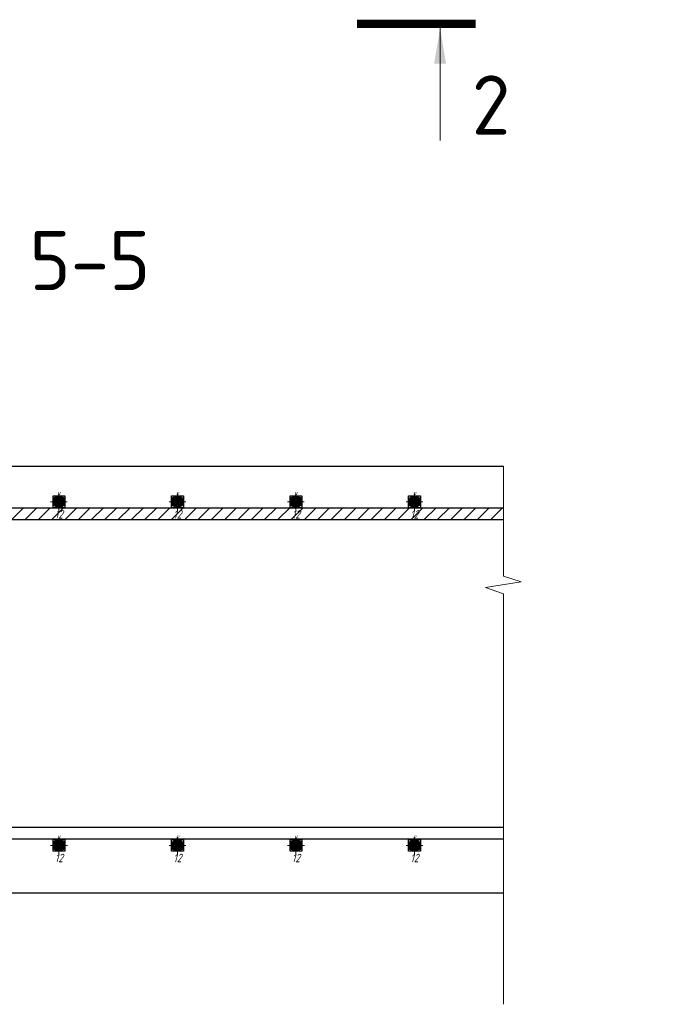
# Model space of a CAD drawing. Header units: millimetres. Extents: x -42044588 to 856694, y -806701 to 941911.
# Tile 188 of 256: x -78079 to -72723, y -311712 to -303403. Entities that reach past the tile are written whole.
import ezdxf
from ezdxf.enums import TextEntityAlignment as Align

# ---------------------------------------------------------------- set-up
doc = ezdxf.new("R2010")
doc.units = ezdxf.units.MM
for name, color, linetype, lineweight in [('0.25___', 30, 'Continuous', 25), ('03 Выноски 0.13', 72, 'Continuous', 13), ('06 Текст 0.3', 131, 'Continuous', 25), ('907Сл Осевые', 1, 'Continuous', 0), ('RAZMER', 100, 'Continuous', 15), ('РАЗМЕРЫ', 1, 'Continuous', 9), ('Узлы', 7, 'Continuous', 0)]:
    doc.layers.add(name, color=color, linetype=linetype, lineweight=lineweight)
doc.layers.add('801Арм Тонкие линии', color=72, linetype='Continuous')
doc.layers.add('911Сл Штриховка', color=50, linetype='Continuous')
doc.layers.add('900Сл Non-Print', color=6, linetype='Continuous', plot=False)
doc.styles.add('GOST-2.304_Type-B', font='GOST_Common.ttf')
doc.styles.add('Maestro', font='gost.shx', dxfattribs={"width": 0.8, "oblique": 15})

# ---------------------------------------------------------------- blocks, each defined once
blk = doc.blocks.new('*U372')
at = {"layer": '911Сл Штриховка'}
h = blk.add_hatch(color=256, dxfattribs=at)
edge = h.paths.add_edge_path()
edge.add_arc((0, 0), 5, 0, 360)
at = {"layer": '801Арм Тонкие линии', "color": 0}
blk.add_circle((0, 0), 5, dxfattribs=at)
at = {"layer": '900Сл Non-Print'}
blk.add_lwpolyline([(-5, 5), (5, 5), (5, -5), (-5, -5)], close=True, dxfattribs=at)
at = {"layer": '907Сл Осевые'}
for points in [[(-7.07, 0), (7.07, 0)], [(0, 7.07), (0, -7.07)]]:
    blk.add_lwpolyline(points, dxfattribs=at)
at = {"layer": '900Сл Non-Print', "style": 'Maestro', "oblique": 15}
blk.add_attdef('ДИАМЕТР', text='', height=2.5, dxfattribs=at).set_placement((0, 5), align=Align.BOTTOM_CENTER)
blk.add_attdef('Примечание', text='', height=7.14, dxfattribs=at).set_placement((0, -7.07), align=Align.TOP_CENTER)
blk = doc.blocks.new('*U373')
at = {"layer": '911Сл Штриховка'}
h = blk.add_hatch(color=256, dxfattribs=at)
edge = h.paths.add_edge_path()
edge.add_arc((0, 0), 5, 0, 360)
at = {"layer": '801Арм Тонкие линии', "color": 0}
blk.add_circle((0, 0), 5, dxfattribs=at)
at = {"layer": '900Сл Non-Print'}
blk.add_lwpolyline([(-5, 5), (5, 5), (5, -5), (-5, -5)], close=True, dxfattribs=at)
at = {"layer": '907Сл Осевые'}
for points in [[(-7.07, 0), (7.07, 0)], [(0, 7.07), (0, -7.07)]]:
    blk.add_lwpolyline(points, dxfattribs=at)
at = {"layer": '900Сл Non-Print', "style": 'Maestro', "oblique": 15}
blk.add_attdef('ДИАМЕТР', text='', height=2.5, dxfattribs=at).set_placement((0, 5), align=Align.BOTTOM_CENTER)
blk.add_attdef('Примечание', text='', height=7.14, dxfattribs=at).set_placement((0, -7.07), align=Align.TOP_CENTER)
blk = doc.blocks.new('*U374')
at = {"layer": '911Сл Штриховка'}
h = blk.add_hatch(color=256, dxfattribs=at)
edge = h.paths.add_edge_path()
edge.add_arc((0, 0), 5, 0, 360)
at = {"layer": '801Арм Тонкие линии', "color": 0}
blk.add_circle((0, 0), 5, dxfattribs=at)
at = {"layer": '900Сл Non-Print'}
blk.add_lwpolyline([(-5, 5), (5, 5), (5, -5), (-5, -5)], close=True, dxfattribs=at)
at = {"layer": '907Сл Осевые'}
for points in [[(-7.07, 0), (7.07, 0)], [(0, 7.07), (0, -7.07)]]:
    blk.add_lwpolyline(points, dxfattribs=at)
at = {"layer": '900Сл Non-Print', "style": 'Maestro', "oblique": 15}
blk.add_attdef('ДИАМЕТР', text='', height=2.5, dxfattribs=at).set_placement((0, 5), align=Align.BOTTOM_CENTER)
blk.add_attdef('Примечание', text='', height=7.14, dxfattribs=at).set_placement((0, -7.07), align=Align.TOP_CENTER)
blk = doc.blocks.new('*U375')
at = {"layer": '911Сл Штриховка'}
h = blk.add_hatch(color=256, dxfattribs=at)
edge = h.paths.add_edge_path()
edge.add_arc((0, 0), 5, 0, 360)
at = {"layer": '801Арм Тонкие линии', "color": 0}
blk.add_circle((0, 0), 5, dxfattribs=at)
at = {"layer": '900Сл Non-Print'}
blk.add_lwpolyline([(-5, 5), (5, 5), (5, -5), (-5, -5)], close=True, dxfattribs=at)
at = {"layer": '907Сл Осевые'}
for points in [[(-7.07, 0), (7.07, 0)], [(0, 7.07), (0, -7.07)]]:
    blk.add_lwpolyline(points, dxfattribs=at)
at = {"layer": '900Сл Non-Print', "style": 'Maestro', "oblique": 15}
blk.add_attdef('ДИАМЕТР', text='', height=2.5, dxfattribs=at).set_placement((0, 5), align=Align.BOTTOM_CENTER)
blk.add_attdef('Примечание', text='', height=7.14, dxfattribs=at).set_placement((0, -7.07), align=Align.TOP_CENTER)
blk = doc.blocks.new('*U380')
at = {"layer": '911Сл Штриховка'}
h = blk.add_hatch(color=256, dxfattribs=at)
edge = h.paths.add_edge_path()
edge.add_arc((0, 0), 5, 0, 360)
at = {"layer": '801Арм Тонкие линии', "color": 0}
blk.add_circle((0, 0), 5, dxfattribs=at)
at = {"layer": '900Сл Non-Print'}
blk.add_lwpolyline([(-5, 5), (5, 5), (5, -5), (-5, -5)], close=True, dxfattribs=at)
at = {"layer": '907Сл Осевые'}
for points in [[(-7.07, 0), (7.07, 0)], [(0, 7.07), (0, -7.07)]]:
    blk.add_lwpolyline(points, dxfattribs=at)
at = {"layer": '900Сл Non-Print', "style": 'Maestro', "oblique": 15}
blk.add_attdef('ДИАМЕТР', text='', height=2.5, dxfattribs=at).set_placement((0, 5), align=Align.BOTTOM_CENTER)
blk.add_attdef('Примечание', text='', height=7.14, dxfattribs=at).set_placement((0, -7.07), align=Align.TOP_CENTER)
blk = doc.blocks.new('*U381')
at = {"layer": '911Сл Штриховка'}
h = blk.add_hatch(color=256, dxfattribs=at)
edge = h.paths.add_edge_path()
edge.add_arc((0, 0), 5, 0, 360)
at = {"layer": '801Арм Тонкие линии', "color": 0}
blk.add_circle((0, 0), 5, dxfattribs=at)
at = {"layer": '900Сл Non-Print'}
blk.add_lwpolyline([(-5, 5), (5, 5), (5, -5), (-5, -5)], close=True, dxfattribs=at)
at = {"layer": '907Сл Осевые'}
for points in [[(-7.07, 0), (7.07, 0)], [(0, 7.07), (0, -7.07)]]:
    blk.add_lwpolyline(points, dxfattribs=at)
at = {"layer": '900Сл Non-Print', "style": 'Maestro', "oblique": 15}
blk.add_attdef('ДИАМЕТР', text='', height=2.5, dxfattribs=at).set_placement((0, 5), align=Align.BOTTOM_CENTER)
blk.add_attdef('Примечание', text='', height=7.14, dxfattribs=at).set_placement((0, -7.07), align=Align.TOP_CENTER)
blk = doc.blocks.new('*U382')
at = {"layer": '911Сл Штриховка'}
h = blk.add_hatch(color=256, dxfattribs=at)
edge = h.paths.add_edge_path()
edge.add_arc((0, 0), 5, 0, 360)
at = {"layer": '801Арм Тонкие линии', "color": 0}
blk.add_circle((0, 0), 5, dxfattribs=at)
at = {"layer": '900Сл Non-Print'}
blk.add_lwpolyline([(-5, 5), (5, 5), (5, -5), (-5, -5)], close=True, dxfattribs=at)
at = {"layer": '907Сл Осевые'}
for points in [[(-7.07, 0), (7.07, 0)], [(0, 7.07), (0, -7.07)]]:
    blk.add_lwpolyline(points, dxfattribs=at)
at = {"layer": '900Сл Non-Print', "style": 'Maestro', "oblique": 15}
blk.add_attdef('ДИАМЕТР', text='', height=2.5, dxfattribs=at).set_placement((0, 5), align=Align.BOTTOM_CENTER)
blk.add_attdef('Примечание', text='', height=7.14, dxfattribs=at).set_placement((0, -7.07), align=Align.TOP_CENTER)
blk = doc.blocks.new('*U383')
at = {"layer": '911Сл Штриховка'}
h = blk.add_hatch(color=256, dxfattribs=at)
edge = h.paths.add_edge_path()
edge.add_arc((0, 0), 5, 0, 360)
at = {"layer": '801Арм Тонкие линии', "color": 0}
blk.add_circle((0, 0), 5, dxfattribs=at)
at = {"layer": '900Сл Non-Print'}
blk.add_lwpolyline([(-5, 5), (5, 5), (5, -5), (-5, -5)], close=True, dxfattribs=at)
at = {"layer": '907Сл Осевые'}
for points in [[(-7.07, 0), (7.07, 0)], [(0, 7.07), (0, -7.07)]]:
    blk.add_lwpolyline(points, dxfattribs=at)
at = {"layer": '900Сл Non-Print', "style": 'Maestro', "oblique": 15}
blk.add_attdef('ДИАМЕТР', text='', height=2.5, dxfattribs=at).set_placement((0, 5), align=Align.BOTTOM_CENTER)
blk.add_attdef('Примечание', text='', height=7.14, dxfattribs=at).set_placement((0, -7.07), align=Align.TOP_CENTER)

msp = doc.modelspace()

# ---------------------------------------------------------------- hatches: boundary and pattern name
at = {"layer": 'РАЗМЕРЫ'}
h = msp.add_hatch(dxfattribs=at)
h.set_pattern_fill('ANSI31', color=256, scale=25)
h.set_pattern_definition([(45, (-3073372.14, -391112.466), (-56.1266008, 56.1266008), [])])
h.paths.add_polyline_path([(-81047.376, -307521.234), (-81047.376, -307621.859), (-73997.374, -307620.001), (-73997.374, -307521.234)])

# ---------------------------------------------------------------- linework, layer by layer
at = {"layer": '0.25___', "linetype": 'Continuous', "lineweight": 25}
for points in [[(-81247.376, -307171.234), (-73997.374, -307171.234)], [(-81247.376, -310771.234), (-73997.374, -310771.234)]]:
    msp.add_lwpolyline(points, dxfattribs=at)
at = {"layer": '06 Текст 0.3', "ltscale": 100}
for points in [[(-81047.376, -307521.234), (-73997.374, -307521.234)], [(-81047.376, -307621.911), (-73997.374, -307620.001)]]:
    msp.add_lwpolyline(points, dxfattribs=at)
at = {"layer": 'RAZMER', "lineweight": 30}
for points in [[(-80865.752, -310216.515), (-73997.374, -310216.515)], [(-80865.752, -310315.434), (-73997.374, -310315.434)]]:
    msp.add_lwpolyline(points, dxfattribs=at)
at = {"layer": 'РАЗМЕРЫ'}
msp.add_lwpolyline([(-73997.374, -311712.424), (-73997.374, -308248.682), (-74147.374, -308196.234), (-73847.374, -308146.234), (-73997.374, -308099.119), (-73997.374, -307171.234)], dxfattribs=at)
at = {"layer": 'Узлы', "color": 1, "linetype": 'Continuous', "lineweight": 0}
msp.add_line((-74531.053, -303473.036, 3100), (-74531.053, -304423.036, 3100), dxfattribs=at)
at = {"layer": 'Узлы', "color": 1, "linetype": 'Continuous', "lineweight": 0, "const_width": 70, "elevation": 3100}
msp.add_lwpolyline([(-74231.053, -303438.036), (-75231.053, -303438.036)], dxfattribs=at)
at = {"layer": 'Узлы', "color": 1, "linetype": 'Continuous', "lineweight": 0}
msp.add_solid([(-74531.053, -303473.036, 3100), (-74581.331, -303773.486, 3100), (-74480.775, -303773.486, 3100)], dxfattribs=at)

# ---------------------------------------------------------------- block references
at = {"layer": '03 Выноски 0.13', "ltscale": 100}
ref = msp.add_blockref('*U382', (-77747.376, -307471.234), dxfattribs=dict(at, xscale=10, yscale=10, zscale=10))
ref.add_attrib('ДИАМЕТР', '12', dxfattribs={"layer": '900Сл Non-Print', "height": 25, "style": 'Maestro', "oblique": 15}).set_placement((-77747.375, -307421.234), align=Align.BOTTOM_CENTER)
ref.add_attrib('Примечание', '12', dxfattribs={"layer": '900Сл Non-Print', "height": 71.4286, "style": 'Maestro', "oblique": 15}).set_placement((-77747.375, -307541.943), align=Align.TOP_CENTER)
ref.add_attrib('ДИАМЕТР', '12', dxfattribs={"layer": '900Сл Non-Print', "height": 25, "style": 'Maestro', "oblique": 15}).set_placement((-77747.375, -307421.234), align=Align.BOTTOM_CENTER)
ref.add_attrib('Примечание', '12', dxfattribs={"layer": '900Сл Non-Print', "height": 71.4286, "style": 'Maestro', "oblique": 15}).set_placement((-77747.375, -307541.943), align=Align.TOP_CENTER)
ref = msp.add_blockref('*U374', (-76747.376, -307471.234), dxfattribs=dict(at, xscale=10, yscale=10, zscale=10))
ref.add_attrib('ДИАМЕТР', '12', dxfattribs={"layer": '900Сл Non-Print', "height": 25, "style": 'Maestro', "oblique": 15}).set_placement((-76747.375, -307421.234), align=Align.BOTTOM_CENTER)
ref.add_attrib('Примечание', '12', dxfattribs={"layer": '900Сл Non-Print', "height": 71.4286, "style": 'Maestro', "oblique": 15}).set_placement((-76747.375, -307541.943), align=Align.TOP_CENTER)
ref.add_attrib('ДИАМЕТР', '12', dxfattribs={"layer": '900Сл Non-Print', "height": 25, "style": 'Maestro', "oblique": 15}).set_placement((-76747.375, -307421.234), align=Align.BOTTOM_CENTER)
ref.add_attrib('Примечание', '12', dxfattribs={"layer": '900Сл Non-Print', "height": 71.4286, "style": 'Maestro', "oblique": 15}).set_placement((-76747.375, -307541.943), align=Align.TOP_CENTER)
ref = msp.add_blockref('*U380', (-75747.376, -307471.234), dxfattribs=dict(at, xscale=10, yscale=10, zscale=10))
ref.add_attrib('ДИАМЕТР', '12', dxfattribs={"layer": '900Сл Non-Print', "height": 25, "style": 'Maestro', "oblique": 15}).set_placement((-75747.375, -307421.234), align=Align.BOTTOM_CENTER)
ref.add_attrib('Примечание', '12', dxfattribs={"layer": '900Сл Non-Print', "height": 71.4286, "style": 'Maestro', "oblique": 15}).set_placement((-75747.375, -307541.943), align=Align.TOP_CENTER)
ref.add_attrib('ДИАМЕТР', '12', dxfattribs={"layer": '900Сл Non-Print', "height": 25, "style": 'Maestro', "oblique": 15}).set_placement((-75747.375, -307421.234), align=Align.BOTTOM_CENTER)
ref.add_attrib('Примечание', '12', dxfattribs={"layer": '900Сл Non-Print', "height": 71.4286, "style": 'Maestro', "oblique": 15}).set_placement((-75747.375, -307541.943), align=Align.TOP_CENTER)
ref = msp.add_blockref('*U372', (-74747.376, -307471.234), dxfattribs=dict(at, xscale=10, yscale=10, zscale=10))
ref.add_attrib('ДИАМЕТР', '12', dxfattribs={"layer": '900Сл Non-Print', "height": 25, "style": 'Maestro', "oblique": 15}).set_placement((-74747.375, -307421.234), align=Align.BOTTOM_CENTER)
ref.add_attrib('Примечание', '12', dxfattribs={"layer": '900Сл Non-Print', "height": 71.4286, "style": 'Maestro', "oblique": 15}).set_placement((-74747.375, -307541.943), align=Align.TOP_CENTER)
ref.add_attrib('ДИАМЕТР', '12', dxfattribs={"layer": '900Сл Non-Print', "height": 25, "style": 'Maestro', "oblique": 15}).set_placement((-74747.375, -307421.234), align=Align.BOTTOM_CENTER)
ref.add_attrib('Примечание', '12', dxfattribs={"layer": '900Сл Non-Print', "height": 71.4286, "style": 'Maestro', "oblique": 15}).set_placement((-74747.375, -307541.943), align=Align.TOP_CENTER)
ref = msp.add_blockref('*U383', (-77747.077, -310371.271), dxfattribs=dict(at, xscale=10, yscale=10, zscale=10))
ref.add_attrib('ДИАМЕТР', '12', dxfattribs={"layer": '900Сл Non-Print', "height": 25, "style": 'Maestro', "oblique": 15}).set_placement((-77747.076, -310321.271), align=Align.BOTTOM_CENTER)
ref.add_attrib('Примечание', '12', dxfattribs={"layer": '900Сл Non-Print', "height": 71.4286, "style": 'Maestro', "oblique": 15}).set_placement((-77747.076, -310441.98), align=Align.TOP_CENTER)
ref.add_attrib('ДИАМЕТР', '12', dxfattribs={"layer": '900Сл Non-Print', "height": 25, "style": 'Maestro', "oblique": 15}).set_placement((-77747.076, -310321.271), align=Align.BOTTOM_CENTER)
ref.add_attrib('Примечание', '12', dxfattribs={"layer": '900Сл Non-Print', "height": 71.4286, "style": 'Maestro', "oblique": 15}).set_placement((-77747.076, -310441.98), align=Align.TOP_CENTER)
ref = msp.add_blockref('*U375', (-76747.077, -310371.271), dxfattribs=dict(at, xscale=10, yscale=10, zscale=10))
ref.add_attrib('ДИАМЕТР', '12', dxfattribs={"layer": '900Сл Non-Print', "height": 25, "style": 'Maestro', "oblique": 15}).set_placement((-76747.076, -310321.271), align=Align.BOTTOM_CENTER)
ref.add_attrib('Примечание', '12', dxfattribs={"layer": '900Сл Non-Print', "height": 71.4286, "style": 'Maestro', "oblique": 15}).set_placement((-76747.076, -310441.98), align=Align.TOP_CENTER)
ref.add_attrib('ДИАМЕТР', '12', dxfattribs={"layer": '900Сл Non-Print', "height": 25, "style": 'Maestro', "oblique": 15}).set_placement((-76747.076, -310321.271), align=Align.BOTTOM_CENTER)
ref.add_attrib('Примечание', '12', dxfattribs={"layer": '900Сл Non-Print', "height": 71.4286, "style": 'Maestro', "oblique": 15}).set_placement((-76747.076, -310441.98), align=Align.TOP_CENTER)
ref = msp.add_blockref('*U381', (-75747.077, -310371.271), dxfattribs=dict(at, xscale=10, yscale=10, zscale=10))
ref.add_attrib('ДИАМЕТР', '12', dxfattribs={"layer": '900Сл Non-Print', "height": 25, "style": 'Maestro', "oblique": 15}).set_placement((-75747.076, -310321.271), align=Align.BOTTOM_CENTER)
ref.add_attrib('Примечание', '12', dxfattribs={"layer": '900Сл Non-Print', "height": 71.4286, "style": 'Maestro', "oblique": 15}).set_placement((-75747.076, -310441.98), align=Align.TOP_CENTER)
ref.add_attrib('ДИАМЕТР', '12', dxfattribs={"layer": '900Сл Non-Print', "height": 25, "style": 'Maestro', "oblique": 15}).set_placement((-75747.076, -310321.271), align=Align.BOTTOM_CENTER)
ref.add_attrib('Примечание', '12', dxfattribs={"layer": '900Сл Non-Print', "height": 71.4286, "style": 'Maestro', "oblique": 15}).set_placement((-75747.076, -310441.98), align=Align.TOP_CENTER)
ref = msp.add_blockref('*U373', (-74747.077, -310371.271), dxfattribs=dict(at, xscale=10, yscale=10, zscale=10))
ref.add_attrib('ДИАМЕТР', '12', dxfattribs={"layer": '900Сл Non-Print', "height": 25, "style": 'Maestro', "oblique": 15}).set_placement((-74747.076, -310321.271), align=Align.BOTTOM_CENTER)
ref.add_attrib('Примечание', '12', dxfattribs={"layer": '900Сл Non-Print', "height": 71.4286, "style": 'Maestro', "oblique": 15}).set_placement((-74747.076, -310441.98), align=Align.TOP_CENTER)
ref.add_attrib('ДИАМЕТР', '12', dxfattribs={"layer": '900Сл Non-Print', "height": 25, "style": 'Maestro', "oblique": 15}).set_placement((-74747.076, -310321.271), align=Align.BOTTOM_CENTER)
ref.add_attrib('Примечание', '12', dxfattribs={"layer": '900Сл Non-Print', "height": 71.4286, "style": 'Maestro', "oblique": 15}).set_placement((-74747.076, -310441.98), align=Align.TOP_CENTER)

# ---------------------------------------------------------------- texts
at = {"layer": 'Узлы', "color": 80, "linetype": 'Continuous', "lineweight": 0, "style": 'GOST-2.304_Type-B'}
msp.add_text('5-5', height=500, dxfattribs=at).set_placement((-77995.481, -305685.25))
at = {"layer": 'Узлы', "color": 1, "linetype": 'Continuous', "lineweight": 0, "insert": (-74101.053, -304123.035, 3100), "char_height": 500, "attachment_point": 5, "style": 'GOST-2.304_Type-B'}
msp.add_mtext_dynamic_manual_height_columns('2', width=723.87981, gutter_width=25, heights=[0], dxfattribs=at)

doc.saveas('drawing.dxf')
